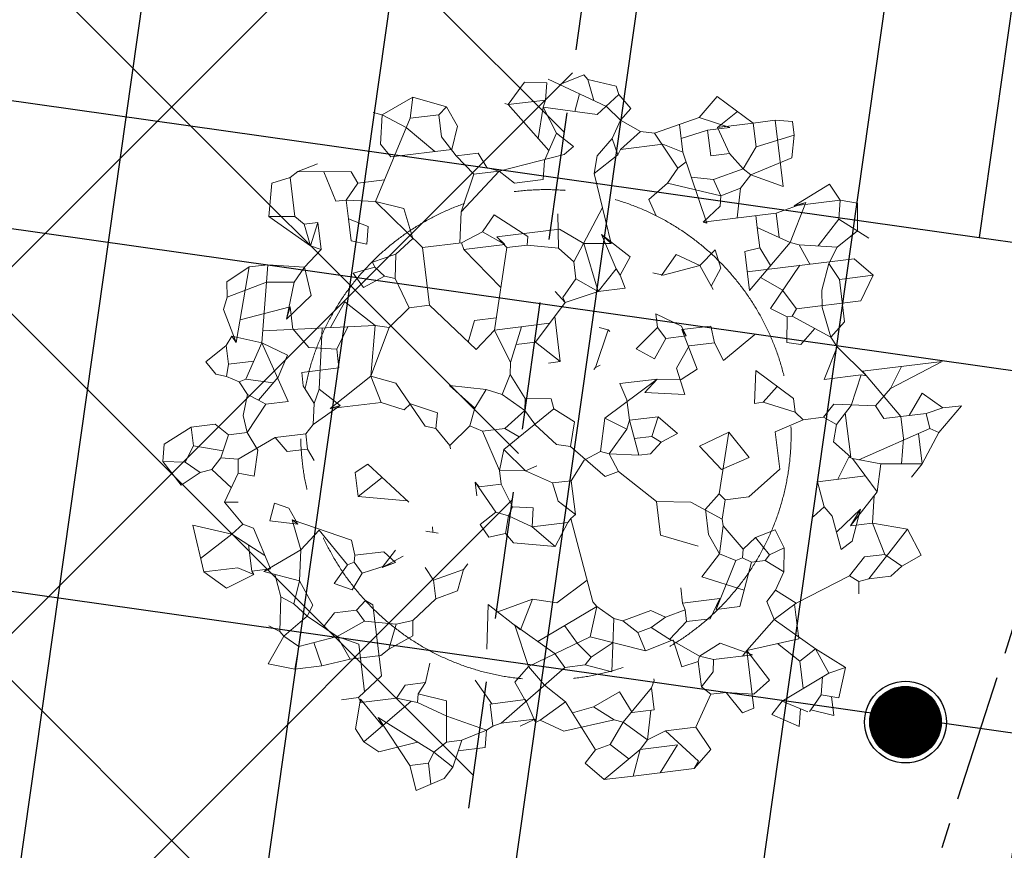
# Model space of a CAD drawing. Header units: millimetres. Extents: x -4106 to 114694, y -37499 to 54647.
# Tile 11 of 109: x 33753 to 36163, y 33204 to 35236. Entities that reach past the tile are written whole.
import ezdxf

# ---------------------------------------------------------------- set-up
doc = ezdxf.new("R2010")
doc.units = ezdxf.units.MM
doc.header["$LTSCALE"] = 50
for name, pattern in [('$0$B0201', [20, 12.5, -2.5, 2.5, -2.5]), ('B0301', [25, 12.5, -6.25, 0, -6.25]), ('B0702', [4.6875, 3.125, -1.5625]), ('XREF_STRAMIEN$0$B0201', [50, 31.25, -6.25, 6.25, -6.25])]:
    doc.linetypes.add(name, pattern=pattern)
for name, color, linetype in [('FOK_ BRANDSLANGHASPELS', 2, 'Continuous'), ('FOK_02B_SOLIDS', 253, 'Continuous'), ('FOK_07_STRAMIEN', 13, 'B0301'), ('FOK_08---_MAATVOERING', 2, 'Continuous'), ('XREF_05_PLAFOND$0$AI45----_PLAFONDAFW', 2, 'Continuous'), ('XREF_05_Sprinkler installatie$0$WL524---', 4, 'Continuous'), ('XREF_05_Sprinkler installatie$0$WL6516--', 4, 'Continuous'), ('XREF_STRAMIEN$0$AL$7A---_STRAMIEN', 1, 'XREF_STRAMIEN$0$B0201')]:
    doc.layers.add(name, color=color, linetype=linetype)
doc.layers.add('FOK_92_BEPLANTING', color=62, linetype='$0$B0201', lineweight=5)
doc.styles.add('XREF_05_Sprinkler installatie$0$Standard', font='txt')

# ---------------------------------------------------------------- blocks, each defined once
blk = doc.blocks.new('XREF_STRAMIEN')
at = {"layer": 'XREF_STRAMIEN$0$AL$7A---_STRAMIEN', "ltscale": 0.2}
blk.add_lwpolyline([(39386.1, 43612.9), (20975.8, -13115.4)], dxfattribs=at)
blk = doc.blocks.new('XREF_05_PLAFOND')
at = {"layer": 'XREF_05_PLAFOND$0$AI45----_PLAFONDAFW'}
h = blk.add_hatch(dxfattribs=at)
h.set_pattern_fill('_USER,_O', color=256, scale=600, angle=90, pattern_type=0)
h.set_pattern_definition([(81.94, (95233.5, 35104.6), (-594.073, 84.126), [])])
edge = h.paths.add_edge_path(flags=16)
edge.add_arc((41622.2, 26897.4), 5449.9, 0, 360)
h.paths.add_polyline_path([(49933.5, 30177.3), (51533.5, 30177.3), (51533.5, 27777.3), (49933.5, 27777.3)], flags=16)
edge = h.paths.add_edge_path(flags=16)
edge.add_arc((86127.3, 26613.5), 3800, 0, 360)
edge = h.paths.add_edge_path(flags=16)
edge.add_arc((74998.8, -10766.8), 5449.8, 0, 360)
edge = h.paths.add_edge_path()
edge.add_line((31231.4, 21828.4), (22996.8, 22270))
edge.add_line((22996.8, 22270), (24807, 36094.7))
edge.add_line((24807, 36094.7), (95373.9, 36094.7))
edge.add_line((95373.9, 36094.7), (86392.8, -27327.7))
edge.add_line((86392.8, -27327.7), (68973.9, -21674.7))
edge.add_line((68973.9, -21674.7), (69214.5, 10715.9))
edge.add_arc((59884.7, 10785.2), 9330, 359.57452, 446.61078)
edge.add_line((60436.3, 20098.9), (31231.4, 21828.4))
h = blk.add_hatch(dxfattribs=at)
h.set_pattern_fill('_USER,_O', color=256, scale=1800, pattern_type=0)
h.set_pattern_definition([(351.94, (95233.5, 35104.6), (252.378, 1782.22), [])])
edge = h.paths.add_edge_path(flags=16)
edge.add_arc((74998.8, -10766.8), 5449.8, 0, 360)
edge = h.paths.add_edge_path(flags=16)
edge.add_arc((41622.2, 26897.4), 5449.9, 0, 360)
h.paths.add_polyline_path([(49933.5, 30177.3), (51533.5, 30177.3), (51533.5, 27777.3), (49933.5, 27777.3)], flags=16)
edge = h.paths.add_edge_path(flags=16)
edge.add_arc((86127.3, 26613.5), 3800, 0, 360)
edge = h.paths.add_edge_path()
edge.add_line((31231.4, 21828.4), (22996.8, 22270))
edge.add_line((22996.8, 22270), (24807, 36094.7))
edge.add_line((24807, 36094.7), (95373.9, 36094.7))
edge.add_line((95373.9, 36094.7), (86392.8, -27327.7))
edge.add_line((86392.8, -27327.7), (68973.9, -21674.7))
edge.add_line((68973.9, -21674.7), (69214.5, 10715.9))
edge.add_arc((59884.7, 10785.2), 9330, 359.57452, 446.61078)
edge.add_line((60436.3, 20098.9), (31231.4, 21828.4))
blk = doc.blocks.new('XREF_05_Sprinkler installatie$0$SP-KOP02')
at = {"color": 0, "linetype": 'Continuous'}
for p, q in [((-0.875, -0.023), (0.023, 0.875)), ((-0.847, -0.219), (0.219, 0.847)), ((-0.843, 0.233), (-0.233, 0.843)), ((-0.786, -0.383), (0.383, 0.786)), ((-0.702, -0.523), (0.523, 0.702)), ((-0.595, -0.641), (0.641, 0.595)), ((-0.469, -0.739), (0.739, 0.469)), ((-0.32, -0.815), (0.815, 0.32)), ((-0.144, -0.863), (0.863, 0.144)), ((0.072, -0.872), (0.872, -0.072)), ((0.381, -0.788), (0.788, -0.381))]:
    blk.add_line(p, q, dxfattribs=at)
at = {"color": 0, "linetype": 'Continuous', "const_width": 0.875}
blk.add_lwpolyline([(-0.438, 0, 1), (0.438, 0, 1)], format="xyb", close=True, dxfattribs=at)
at = {"color": 0, "linetype": 'Continuous'}
for radius in [1, 0.875]:
    blk.add_circle((0, 0), radius, dxfattribs=at)
at = {"color": 0, "linetype": 'Continuous', "style": 'XREF_05_Sprinkler installatie$0$Standard', "flags": 1}
for tag, p in [('SP_MATCODE', (2, 2)), ('SP_TEMP', (2, -3)), ('SP_DOORL', (2, -5)), ('SP_KFACT', (2, -7)), ('SP_SPRHK', (2, -9)), ('SP_KLEP', (2, -11))]:
    blk.add_attdef(tag, p, '', height=1, dxfattribs=at)
blk = doc.blocks.new('XREF_05_Sprinkler installatie')
at = {"layer": 'XREF_05_Sprinkler installatie$0$WL524---'}
for p, q in [((36360.7, 36535.3), (36101.3, 34703.2)), ((24339.7, 35167.9), (37636.4, 33285)), ((33144.7, 35121.9), (36101.3, 34703.2)), ((36101.3, 34703.2), (50981.3, 32596.1))]:
    blk.add_line(p, q, dxfattribs=at)
at = {"layer": 'XREF_05_Sprinkler installatie$0$WL6516--', "xscale": 99.9999999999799, "yscale": 100, "zscale": 100, "rotation": 7.589429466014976}
blk.add_blockref('XREF_05_Sprinkler installatie$0$SP-KOP02', (35921.3, 33517.3), dxfattribs=at)
blk = doc.blocks.new('A$C4D8164B4')
at = {"layer": 'FOK_ BRANDSLANGHASPELS', "color": 2}
blk.add_circle((20000, 20000), 20000, dxfattribs=at)
blk = doc.blocks.new('BA016')
at = {"color": 0}
for p, q in [((-601.13335, 1693.33335), (-762, 1625.6)), ((-601.13335, 1693.33335), (-626.53335, 1591.73335)), ((-601.13335, 1693.33335), (-440.26665, 1625.6)), ((-42.33335, 1701.8), (-135.46665, 1600.2)), ((67.73335, 1684.86665), (-42.33335, 1701.8)), ((67.73335, 1684.86665), (50.8, 1600.2)), ((76.2, 1701.8), (347.13335, 1532.46665)), ((129.37385, 1668.56635), (254, 1701.8)), ((254, 1701.8), (270.93335, 1676.4)), ((270.93335, 1676.4), (287.32625, 1569.8461)), ((270.93335, 1676.4), (406.4, 1625.6)), ((-804.33335, 1642.53335), (-762, 1625.6)), ((-762, 1625.6), (-787.4, 1481.66665)), ((-762, 1625.6), (-651.93335, 1549.4)), ((-440.26665, 1625.6), (-482.6, 1591.73335)), ((-440.26665, 1625.6), (-397.93335, 1524)), ((221.14935, 1611.20665), (187.35595, 1526.7232)), ((406.4, 1625.6), (414.86665, 1583.26665)), ((-626.53335, 1591.73335), (-846.66665, 1202.26665)), ((-626.53335, 1591.73335), (-482.6, 1591.73335)), ((-482.6, 1591.73335), (-482.6, 1481.66665)), ((-152.4, 1608.66665), (-135.46665, 1600.2)), ((-135.46665, 1600.2), (36.58325, 1350.72765)), ((-135.46665, 1600.2), (50.8, 1600.2)), ((33.86665, 1566.33335), (-8.0475, 1415.44225)), ((50.8, 1600.2), (33.86665, 1566.33335)), ((33.86665, 1566.33335), (296.33335, 1498.6)), ((33.86665, 1566.33335), (84.66665, 1430.86665)), ((296.33335, 1498.6), (414.86665, 1583.26665)), ((414.86665, 1583.26665), (465.66665, 1507.06665)), ((-651.93335, 1549.4), (-524.93335, 1413.93335)), ((-397.93335, 1524), (-440.26665, 1413.93335)), ((347.13335, 1532.46665), (406.4, 1456.26665)), ((897.46665, 1515.53335), (795.86665, 1422.4)), ((1058.33335, 1363.13335), (897.46665, 1515.53335)), ((-787.4, 1481.66665), (-745.06665, 1413.93335)), ((-482.6, 1481.66665), (-423.33335, 1380.06665)), ((465.66665, 1507.06665), (406.4, 1456.26665)), ((-1109.13335, 1422.4), (-1210.73335, 1397)), ((84.66665, 1430.86665), (8.46665, 1303.86665)), ((84.66665, 1430.86665), (160.86665, 1354.66665)), ((406.4, 1456.26665), (355.6, 1371.6)), ((406.4, 1456.26665), (499.53335, 1388.53335)), ((795.86665, 1422.4), (567.26665, 1371.6)), ((795.86665, 1422.4), (939.8, 1354.66665)), ((988.31885, 1429.46285), (880.53335, 1363.13335)), ((-1346.2, 1354.66665), (-1253.06665, 1371.6)), ((-1210.73335, 1397), (-1253.06665, 1371.6)), ((-1253.06665, 1371.6), (-1253.06665, 1176.86665)), ((-1210.73335, 1397), (-948.26665, 1363.13335)), ((-1083.8907, 1380.6332), (-1041.4, 1227.66665)), ((-745.06665, 1413.93335), (-440.26665, 1413.93335)), ((-423.33335, 1380.06665), (-347.13335, 1278.46665)), ((-423.33335, 1380.06665), (-313.26665, 1380.06665)), ((-313.26665, 1380.06665), (-279.4, 1303.86665)), ((355.6, 1371.6), (270.93335, 1295.4)), ((355.6, 1371.6), (372.53335, 1286.93335)), ((499.53335, 1388.53335), (389.46665, 1312.33335)), ((499.53335, 1388.53335), (567.26665, 1371.6)), ((567.26665, 1371.6), (660.4, 1185.33335)), ((694.26665, 1399.8222), (694.26665, 1261.53335)), ((-1380.06665, 1193.8), (-1346.2, 1354.66665)), ((-948.26665, 1363.13335), (-922.86665, 1303.86665)), ((110.06665, 1320.8), (-220.13335, 1278.46665)), ((160.86665, 1354.66665), (110.06665, 1320.8)), ((829.73335, 1354.66665), (694.26665, 1329.26665)), ((939.8, 1354.66665), (829.73335, 1354.66665)), ((829.73335, 1354.66665), (829.73335, 1227.66665)), ((922.86665, 1363.13335), (880.53335, 1363.13335)), ((880.53335, 1363.13335), (1058.33335, 1363.13335)), ((880.53335, 1363.13335), (922.86665, 1227.66665)), ((1058.33335, 1363.13335), (1168.4, 1363.13335)), ((1058.33335, 1363.13335), (1058.33335, 1244.6)), ((1168.4, 1363.13335), (1168.4, 1032.93335)), ((1168.4, 1363.13335), (1253.06665, 1346.2)), ((1253.06665, 1346.2), (1253.06665, 1278.46665)), ((-922.86665, 1303.86665), (-990.6, 1227.66665)), ((-922.86665, 1303.86665), (-789.2406, 1303.86665)), ((-220.13335, 1278.46665), (-431.8, 1100.66665)), ((-347.13335, 1278.46665), (-431.8, 1100.66665)), ((-347.13335, 1278.46665), (-220.13335, 1278.46665)), ((-279.4, 1303.86665), (-220.13335, 1278.46665)), ((-152.4, 1210.73335), (-220.13335, 1278.46665)), ((8.46665, 1303.86665), (-8.46665, 1210.73335)), ((270.93335, 1295.4), (245.53335, 1210.73335)), ((372.53335, 1286.93335), (245.53335, 1210.73335)), ((372.53335, 1286.93335), (389.46665, 1312.33335)), ((389.46665, 1312.33335), (601.13335, 1312.33335)), ((694.26665, 1261.53335), (601.13335, 1312.33335)), ((1058.33335, 1244.6), (1253.06665, 1278.46665)), ((1253.06665, 1278.46665), (1227.66665, 1168.4)), ((-1041.4, 1227.66665), (-990.6, 1227.66665)), ((-990.6, 1227.66665), (-846.66665, 1202.26665)), ((-990.6, 1227.66665), (-990.6, 1134.53335)), ((694.26665, 1261.53335), (770.46665, 897.46665)), ((829.73335, 1227.66665), (922.86665, 1227.66665)), ((922.86665, 1227.66665), (982.13335, 1143)), ((1058.33335, 1244.6), (982.13335, 1143)), ((-1380.06665, 1193.8), (-1193.8, 1024.46665)), ((-1253.06665, 1176.86665), (-1380.06665, 1193.8)), ((-1253.06665, 1176.86665), (-1210.73335, 1134.53335)), ((-846.66665, 1202.26665), (-643.46665, 948.26665)), ((-846.66665, 1202.26665), (-711.2, 1151.46665)), ((-8.46665, 1210.73335), (-152.4, 1210.73335)), ((245.53335, 1210.73335), (287.86665, 855.13335)), ((660.4, 1185.33335), (601.13335, 1117.6)), ((660.4, 1185.33335), (704.6576, 1211.8879)), ((-1210.73335, 1134.53335), (-1193.8, 1024.46665)), ((-1210.73335, 1134.53335), (-1143, 1134.53335)), ((-1143, 1134.53335), (-1193.8, 1024.46665)), ((-1143, 1134.53335), (-1143, 999.06665)), ((-990.6, 1024.46665), (-990.6, 1134.53335)), ((-990.6, 1134.53335), (-897.46665, 1083.73335)), ((-711.2, 1151.46665), (-685.8, 999.06665)), ((720.908, 1134.24685), (829.73335, 1109.13335)), ((982.13335, 1143), (829.73335, 1109.13335)), ((982.13335, 1143), (1016, 1109.13335)), ((1227.66665, 1168.4), (1016, 1109.13335)), ((-897.46665, 1083.73335), (-914.4, 999.06665)), ((-431.8, 1100.66665), (-457.2, 948.26665)), ((601.13335, 1117.6), (499.53335, 1049.86665)), ((601.13335, 1117.6), (855.13335, 1024.46665)), ((829.73335, 1109.13335), (855.13335, 1024.46665)), ((1016, 1109.13335), (956.73335, 1049.86665)), ((1168.4, 1032.93335), (1016, 1109.13335)), ((-338.66665, 990.6), (-270.93335, 1066.8)), ((-270.93335, 1066.8), (-118.53335, 939.8)), ((42.33335, 1032.93335), (25.4, 863.6)), ((266.0768, 1038.16805), (93.13335, 787.4)), ((499.53335, 1049.86665), (524.93335, 965.2)), ((855.13335, 1024.46665), (956.73335, 1049.86665)), ((956.73335, 1049.86665), (922.86665, 905.93335)), ((-1143, 999.06665), (-1236.13335, 922.86665)), ((-1193.8, 1024.46665), (-1143, 999.06665)), ((-914.4, 999.06665), (-990.6, 1024.46665)), ((-685.8, 999.06665), (-778.93335, 931.33335)), ((-338.66665, 990.6), (-448.73335, 948.26665)), ((-338.66665, 990.6), (-237.06665, 914.4)), ((855.13335, 1024.46665), (846.66665, 973.66665)), ((1210.73335, 931.33335), (1397, 1016)), ((1397, 1016), (1439.33335, 931.33335)), ((-1507.06665, 956.73335), (-1625.6, 897.46665)), ((-1507.06665, 956.73335), (-1617.13335, 592.66665)), ((-1413.93335, 956.73335), (-1507.06665, 956.73335)), ((-1413.93335, 956.73335), (-1490.13335, 575.73335)), ((-1413.93335, 956.73335), (-1236.13335, 922.86665)), ((-778.93335, 931.33335), (-897.46665, 905.93335)), ((-778.93335, 931.33335), (-795.86665, 812.8)), ((-643.46665, 948.26665), (-643.46665, 660.4)), ((-643.46665, 948.26665), (-448.73335, 948.26665)), ((-448.73335, 948.26665), (-440.26665, 914.4)), ((42.33335, 956.73335), (-270.93335, 956.73335)), ((-237.06665, 914.4), (-270.93335, 956.73335)), ((-270.93335, 956.73335), (-228.6, 897.46665)), ((-118.53335, 939.8), (-127, 897.46665)), ((42.33335, 956.73335), (152.4, 872.06665)), ((846.66665, 973.66665), (753.53335, 905.93335)), ((1270, 939.8), (1117.6, 905.93335)), ((1270, 939.8), (1168.4, 753.53335)), ((1270, 939.8), (1210.73335, 931.33335)), ((1210.73335, 931.33335), (1439.33335, 931.33335)), ((1439.33335, 931.33335), (1422.4, 838.2)), ((1439.33335, 931.33335), (1524, 905.93335)), ((-1625.6, 897.46665), (-1634.06665, 821.26665)), ((-1236.13335, 922.86665), (-1295.4, 855.13335)), ((-1236.13335, 922.86665), (-1219.2, 778.93335)), ((-889, 880.53335), (-999.06665, 863.6)), ((-897.46665, 905.93335), (-889, 880.53335)), ((-889, 880.53335), (-846.66665, 829.73335)), ((-440.26665, 914.4), (-281.64525, 705.68765)), ((-237.06665, 914.4), (-440.26665, 914.4)), ((-228.6, 897.46665), (-338.66665, 499.53335)), ((-127, 897.46665), (-228.6, 897.46665)), ((-127, 897.46665), (25.4, 863.6)), ((245.53335, 905.93335), (296.33335, 728.13335)), ((287.86665, 855.13335), (245.53335, 905.93335)), ((245.53335, 905.93335), (372.53335, 778.93335)), ((753.53335, 905.93335), (1117.6, 905.93335)), ((770.46665, 897.46665), (753.53335, 905.93335)), ((770.46665, 897.46665), (770.46665, 905.93335)), ((1016, 905.93335), (1016, 846.66665)), ((1117.6, 905.93335), (1117.6, 784.5778)), ((1524, 905.93335), (1507.06665, 770.46665)), ((-1634.06665, 821.26665), (-1430.86665, 872.06665)), ((-1430.86665, 872.06665), (-1295.4, 855.13335)), ((-1295.4, 855.13335), (-1354.66665, 677.33335)), ((-999.06665, 863.6), (-956.73335, 787.4)), ((-956.73335, 787.4), (-846.66665, 829.73335)), ((-846.66665, 829.73335), (-795.86665, 812.8)), ((25.4, 863.6), (93.13335, 787.4)), ((152.4, 872.06665), (287.86665, 855.13335)), ((152.4, 872.06665), (194.73335, 626.53335)), ((1168.4, 753.53335), (1016, 846.66665)), ((1016, 846.66665), (1016, 745.06665)), ((1422.4, 838.2), (1303.86665, 719.66665)), ((1422.4, 838.2), (1557.86665, 728.13335)), ((-1634.06665, 821.26665), (-1659.46665, 762)), ((-795.86665, 812.8), (-745.06665, 660.4)), ((93.13335, 787.4), (93.13335, 702.73335)), ((-1659.46665, 762), (-1617.13335, 592.66665)), ((-1583.8822, 702.65125), (-1329.26665, 736.6)), ((-1219.2, 778.93335), (-1354.66665, 677.33335)), ((-1354.66665, 677.33335), (-1329.26665, 736.6)), ((-1329.26665, 736.6), (-1329.26665, 623.45455)), ((372.53335, 778.93335), (313.26665, 694.26665)), ((601.13335, 762), (515.26855, 667.54875)), ((711.2, 694.26665), (601.13335, 762)), ((711.2, 694.26665), (795.86665, 762)), ((795.86665, 762), (812.8, 668.86665)), ((939.8, 541.86665), (1168.4, 753.53335)), ((1016, 745.06665), (939.8, 736.6)), ((939.8, 736.6), (939.8, 541.86665)), ((1016, 745.06665), (1058.43365, 651.71265)), ((1168.4, 753.53335), (1210.73335, 736.6)), ((1210.73335, 736.6), (1253.06665, 635)), ((1397, 702.73335), (1210.73335, 736.6)), ((1507.06665, 770.46665), (1397, 702.73335)), ((-1143.17385, 609.3566), (-1058.33335, 728.13335)), ((-1058.33335, 728.13335), (-922.86665, 592.66665)), ((93.13335, 702.73335), (16.93335, 618.06665)), ((93.13335, 702.73335), (194.73335, 626.53335)), ((296.33335, 728.13335), (194.73335, 626.53335)), ((296.33335, 728.13335), (313.26665, 694.26665)), ((313.26665, 694.26665), (330.2, 626.53335)), ((524.93335, 668.86665), (474.13335, 685.8)), ((711.2, 694.26665), (524.93335, 668.86665)), ((711.2, 694.26665), (762, 567.26665)), ((1397, 702.73335), (1346.2, 626.53335)), ((-922.86665, 592.66665), (-1478.33055, 634.74725)), ((-745.06665, 660.4), (-855.13335, 575.73335)), ((-745.06665, 660.4), (-643.46665, 660.4)), ((-643.46665, 660.4), (-440.26665, 414.86665)), ((-16.93335, 651.93335), (25.4, 592.66665)), ((812.8, 668.86665), (754.6109, 585.7394)), ((939.8, 635), (1473.2, 635)), ((1202.26665, 635), (1032.93335, 440.26665)), ((1473.2, 635), (1557.86665, 541.86665)), ((-1634.06665, 626.53335), (-1667.93335, 584.2)), ((-1634.06665, 626.53335), (-1490.13335, 575.73335)), ((-1617.13335, 592.66665), (-1634.06665, 626.53335)), ((-1329.26665, 626.53335), (-1261.53335, 524.93335)), ((-1184.834, 612.5127), (-1236.13335, 313.26665)), ((-1057.1936, 602.84295), (-1126.06665, 499.53335)), ((-922.86665, 592.66665), (-973.66665, 347.13335)), ((-922.86665, 592.66665), (-855.13335, 575.73335)), ((25.4, 592.66665), (-143.93335, 414.86665)), ((16.93335, 618.06665), (25.4, 592.66665)), ((194.73335, 626.53335), (25.4, 592.66665)), ((330.2, 626.53335), (194.73335, 626.53335)), ((1001.6862, 599.1687), (1100.66665, 524.93335)), ((1346.2, 626.53335), (1295.4, 499.53335)), ((1346.2, 626.53335), (1388.53335, 541.86665)), ((-1667.93335, 584.2), (-1778, 516.46665)), ((-1667.93335, 584.2), (-1667.93335, 491.06665)), ((-1490.13335, 575.73335), (-1591.73335, 406.4)), ((-1490.13335, 575.73335), (-1397, 270.93335)), ((-1490.13335, 575.73335), (-1371.6, 499.53335)), ((-855.13335, 575.73335), (-973.66665, 347.13335)), ((-431.8, 558.8), (-474.5244, 456.26145)), ((-322.27375, 558.8), (-431.8, 558.8)), ((1557.86665, 541.86665), (1388.53335, 541.86665)), ((1388.53335, 541.86665), (1388.53335, 330.2)), ((1557.86665, 541.86665), (1481.66665, 423.33335)), ((-1778, 516.46665), (-1735.66665, 448.73335)), ((-1667.93335, 491.06665), (-1684.86665, 431.8)), ((-1667.93335, 491.06665), (-1540.93335, 491.06665)), ((-1371.6, 499.53335), (-1430.86665, 397.93335)), ((-1261.53335, 524.93335), (-1126.06665, 499.53335)), ((-1126.06665, 499.53335), (-1126.06665, 406.4)), ((-440.26665, 414.86665), (-338.66665, 499.53335)), ((-338.66665, 499.53335), (-279.4, 330.2)), ((-338.66665, 499.53335), (-63.2984, 499.53335)), ((-203.2, 499.53335), (-279.4, 330.2)), ((-33.86665, 530.43665), (-33.86665, 304.8)), ((1100.66665, 524.93335), (1159.93335, 423.33335)), ((1295.4, 499.53335), (1286.93335, 414.86665)), ((-1735.66665, 448.73335), (-1684.86665, 431.8)), ((177.8, 448.73335), (220.13335, 431.8)), ((465.66665, 482.6), (584.2, 406.4)), ((465.66665, 414.86665), (465.66665, 482.6)), ((1032.93335, 440.26665), (1109.13335, 389.46665)), ((-1684.86665, 431.8), (-1625.6, 397.93335)), ((-1591.73335, 406.4), (-1625.6, 397.93335)), ((-1625.6, 397.93335), (-1591.73335, 330.2)), ((-1591.73335, 406.4), (-1457.93225, 372.94975)), ((-1430.86665, 397.93335), (-1540.93335, 296.33335)), ((-1312.33335, 406.4), (-1312.33335, 338.66665)), ((-1126.06665, 406.4), (-1312.33335, 406.4)), ((-241.3, 414.86665), (-143.93335, 414.86665)), ((-143.93335, 414.86665), (-33.86665, 304.8)), ((220.13335, 431.8), (135.46665, 254)), ((220.13335, 431.8), (228.6, 423.33335)), ((465.66665, 414.86665), (347.13335, 321.73335)), ((465.66665, 414.86665), (499.53335, 355.6)), ((584.2, 406.4), (601.13335, 355.6)), ((1159.93335, 423.33335), (1134.53335, 389.46665)), ((1481.66665, 423.33335), (1159.93335, 423.33335)), ((1286.93335, 414.86665), (1312.33335, 262.46665)), ((-973.66665, 347.13335), (-1193.8, 211.66665)), ((-973.66665, 347.13335), (-855.13335, 296.33335)), ((-973.66665, 347.13335), (-939.8, 211.66665)), ((431.8, 262.46665), (499.53335, 355.6)), ((601.13335, 355.6), (499.53335, 355.6)), ((601.13335, 355.6), (584.2, 389.46665)), ((584.2, 389.46665), (635, 186.26665)), ((584.2, 389.46665), (728.13335, 389.46665)), ((728.13335, 389.46665), (736.6, 304.8)), ((1109.13335, 389.46665), (1092.2, 262.46665)), ((1109.13335, 389.46665), (1134.53335, 389.46665)), ((1134.53335, 389.46665), (1312.33335, 262.46665)), ((-1591.73335, 330.2), (-1625.6, 228.6)), ((-1591.73335, 330.2), (-1540.93335, 296.33335)), ((-1540.93335, 296.33335), (-1507.06665, 270.93335)), ((-1312.33335, 338.66665), (-1270, 245.53335)), ((-1236.13335, 313.26665), (-1270, 245.53335)), ((-1236.13335, 313.26665), (-1143, 220.13335)), ((-855.13335, 296.33335), (-736.6, 67.73335)), ((-279.4, 330.2), (-287.86665, 270.93335)), ((-33.86665, 304.8), (-93.13335, 304.8)), ((347.13335, 321.73335), (431.8, 262.46665)), ((533.4, 203.2), (609.6, 304.8)), ((609.6, 304.8), (736.6, 304.8)), ((736.6, 304.8), (770.46665, 211.66665)), ((770.46665, 211.66665), (939.8, 321.73335)), ((1159.93335, 245.53335), (1238.3967, 315.27855)), ((1388.53335, 330.2), (1312.33335, 262.46665)), ((-1507.06665, 270.93335), (-1617.13335, 143.93335)), ((-1397, 270.93335), (-1507.06665, 270.93335)), ((-1270, 245.53335), (-1286.93335, 143.93335)), ((-592.66665, 254), (-414.86665, 211.66665)), ((-482.6, 127), (-592.66665, 254)), ((-287.86665, 270.93335), (-338.66665, 177.8)), ((-287.86665, 270.93335), (-228.6, 143.93335)), ((135.46665, 254), (127, 245.53335)), ((160.86665, 262.46665), (135.46665, 254)), ((1092.2, 262.46665), (1159.93335, 245.53335)), ((1312.33335, 262.46665), (1337.73335, 211.66665)), ((-1888.06665, 203.2), (-2032, 135.46665)), ((-1888.06665, 203.2), (-1888.06665, 110.06665)), ((-1888.06665, 203.2), (-1769.53335, 203.2)), ((-1769.53335, 203.2), (-1710.26665, 143.93335)), ((-1625.6, 228.6), (-1617.13335, 143.93335)), ((-1143, 220.13335), (-1286.93335, 143.93335)), ((-1143, 220.13335), (-1193.8, 211.66665)), ((-1193.8, 211.66665), (-939.8, 211.66665)), ((-939.8, 211.66665), (-829.73335, 160.86665)), ((-414.86665, 211.66665), (-482.6, 127)), ((-414.86665, 211.66665), (-338.66665, 177.8)), ((558.8, 67.73335), (533.4, 203.2)), ((1337.73335, 211.66665), (1253.06665, 59.26665)), ((1337.73335, 211.66665), (1464.73335, 50.8)), ((-829.73335, 160.86665), (-795.86665, 186.26665)), ((-795.86665, 186.26665), (-668.86665, 127)), ((-338.66665, 177.8), (-237.06665, 84.66665)), ((431.8, 160.86665), (152.4, 0)), ((245.53335, 160.86665), (270.93335, 76.2)), ((431.8, 160.86665), (245.53335, 160.86665)), ((431.8, 160.86665), (364.06665, 101.6)), ((431.8, 160.86665), (364.06665, 101.6)), ((550.33335, 143.93335), (431.8, 160.86665)), ((635, 186.26665), (550.33335, 143.93335)), ((-2032, 135.46665), (-2048.93335, 50.8)), ((-1888.06665, 110.06665), (-1938.86665, 33.86665)), ((-1888.06665, 110.06665), (-1745.2802, 68.07065)), ((-1710.26665, 143.93335), (-1761.06665, 33.86665)), ((-1617.13335, 143.93335), (-1710.26665, 143.93335)), ((-1481.66665, 101.6), (-1676.4, 16.93335)), ((-1617.13335, 143.93335), (-1574.8, 50.8)), ((-1329.26665, 101.6), (-1481.66665, 101.6)), ((-1481.66665, 101.6), (-1430.86665, 25.4)), ((-1286.93335, 143.93335), (-1329.26665, 101.6)), ((-1329.26665, 101.6), (-1329.26665, 25.4)), ((-668.86665, 127), (-685.8, 50.8)), ((-482.6, 127), (-516.46665, 42.33335)), ((-228.6, 143.93335), (-237.06665, 84.66665)), ((-228.6, 143.93335), (-101.6, 127)), ((-101.6, 127), (-93.13335, 76.2)), ((364.06665, 101.6), (558.8, 67.73335)), ((897.46665, -16.93335), (922.86665, 143.93335)), ((922.86665, 143.93335), (1092.2, -16.93335)), ((-2048.93335, 50.8), (-1972.73335, -76.2)), ((-2048.93335, 50.8), (-1938.86665, 33.86665)), ((-1574.8, 50.8), (-1608.66665, -76.2)), ((-736.6, 67.73335), (-685.8, 50.8)), ((-685.8, 50.8), (-626.53335, -42.33335)), ((-93.13335, 76.2), (-364.06665, -93.13335)), ((-237.06665, 84.66665), (-347.13335, 8.46665)), ((-237.06665, 84.66665), (-196.47905, 11.60895)), ((-93.13335, 76.2), (0, 0)), ((270.93335, 76.2), (270.93335, -25.4)), ((1018.53235, 53.05095), (939.8, -16.93335)), ((1253.06665, 59.26665), (1439.33335, 59.26665)), ((1439.33335, 59.26665), (1371.6, -84.66665)), ((1439.33335, 59.26665), (1464.73335, 50.8)), ((1447.8, 76.2), (1608.66665, -169.33335)), ((1845.73335, 76.2), (1447.8, 76.2)), ((1464.73335, 50.8), (1447.8, 76.2)), ((1642.53335, 76.2), (1574.8, -25.4)), ((1574.8, -25.4), (1845.73335, 76.2)), ((-1938.86665, 33.86665), (-1871.13335, -25.4)), ((-1761.06665, 33.86665), (-1811.86665, -16.93335)), ((-1761.06665, 33.86665), (-1676.4, 16.93335)), ((-1676.4, 16.93335), (-1684.86665, -50.8)), ((-1430.86665, 25.4), (-1329.26665, 25.4)), ((-1329.26665, 25.4), (-1303.86665, -33.86665)), ((-516.46665, 42.33335), (-626.53335, -42.33335)), ((-516.46665, 42.33335), (-457.2, 8.46665)), ((-457.2, 8.46665), (-397.93335, -194.73335)), ((-457.2, 8.46665), (-347.13335, 8.46665)), ((-347.13335, 8.46665), (-280.9394, -41.1788)), ((-194.73335, 8.46665), (-101.6, -101.6)), ((0, 0), (-33.86665, -118.53335)), ((152.4, 0), (110.06665, -160.86665)), ((152.4, 0), (254, -67.73335)), ((-1972.73335, -76.2), (-1871.13335, -25.4)), ((-1871.13335, -25.4), (-1811.86665, -16.93335)), ((-1811.86665, -16.93335), (-1727.2, -118.53335)), ((-626.53335, -42.33335), (-626.53335, -59.26665)), ((254, -67.73335), (270.93335, -25.4)), ((270.93335, -25.4), (296.33335, -203.2)), ((270.93335, -25.4), (414.86665, -25.4)), ((414.86665, -25.4), (372.53335, -118.53335)), ((414.86665, -25.4), (499.53335, -118.53335)), ((939.8, -16.93335), (897.46665, -16.93335)), ((939.8, -16.93335), (1092.2, -84.66665)), ((1092.2, -16.93335), (1092.2, -84.66665)), ((1574.8, -25.4), (1490.13335, -101.6)), ((-1684.86665, -50.8), (-1769.53335, -186.26665)), ((-1608.66665, -76.2), (-1684.86665, -50.8)), ((-1109.13335, -118.53335), (-1041.4, -84.66665)), ((-1041.4, -84.66665), (-863.6, -296.33335)), ((-397.93335, -194.73335), (-364.06665, -93.13335)), ((-364.06665, -93.13335), (-270.93335, -211.66665)), ((254, -67.73335), (152.4, -177.8)), ((1092.2, -84.66665), (1126.06665, -127)), ((1286.93335, -67.73335), (1227.66665, -127)), ((1490.13335, -101.6), (1286.93335, -67.73335)), ((1371.6, -84.66665), (1286.93335, -169.33335)), ((1727.2, -67.73335), (1651, -169.33335)), ((1820.33335, -152.4), (1727.2, -67.73335)), ((-1109.13335, -237.06665), (-1109.13335, -118.53335)), ((-101.6, -101.6), (-33.86665, -118.53335)), ((-33.86665, -118.53335), (118.53335, -287.86665)), ((372.53335, -118.53335), (284.2381, -118.53335)), ((372.53335, -118.53335), (414.86665, -152.4)), ((499.53335, -118.53335), (414.86665, -152.4)), ((753.53335, -143.93335), (601.13335, -194.73335)), ((753.53335, -143.93335), (668.86665, -440.26665)), ((753.53335, -143.93335), (838.2, -279.4)), ((1126.06665, -127), (982.13335, -169.33335)), ((1126.06665, -127), (1227.66665, -127)), ((1227.66665, -127), (1286.93335, -169.33335)), ((1337.73335, -118.53335), (1337.73335, -338.66665)), ((1490.13335, -101.6), (1524, -169.33335)), ((-1769.53335, -186.26665), (-1701.8, -194.73335)), ((-1769.53335, -186.26665), (-1693.33335, -304.8)), ((-978.98085, -158.9752), (-1109.13335, -237.06665)), ((-270.93335, -211.66665), (-397.93335, -194.73335)), ((-397.93335, -194.73335), (-397.93335, -262.46665)), ((-211.66665, -194.73335), (-270.93335, -211.66665)), ((25.4, -194.73335), (-50.8, -287.86665)), ((110.06665, -160.86665), (25.4, -194.73335)), ((110.06665, -160.86665), (152.4, -177.8)), ((296.33335, -203.2), (152.4, -177.8)), ((152.4, -177.8), (186.26665, -270.93335)), ((414.86665, -152.4), (355.6, -203.2)), ((601.13335, -194.73335), (694.26665, -321.73335)), ((982.13335, -169.33335), (982.13335, -355.6)), ((1286.93335, -169.33335), (1261.53335, -254)), ((1524, -169.33335), (1735.66665, -169.33335)), ((1608.66665, -169.33335), (1608.66665, -279.4)), ((1820.33335, -152.4), (1735.66665, -169.33335)), ((1735.66665, -169.33335), (1744.13335, -245.53335)), ((1913.46665, -152.4), (1786.46665, -270.93335)), ((1820.33335, -152.4), (1913.46665, -152.4)), ((-1557.86665, -304.8), (-1524, -220.13335)), ((-1524, -220.13335), (-1456.26665, -254)), ((-1109.13335, -237.06665), (-870.41465, -288.22065)), ((-508, -262.46665), (-524.93335, -237.06665)), ((-524.93335, -237.06665), (-508, -262.46665)), ((-524.93335, -237.06665), (-440.26665, -397.93335)), ((-524.93335, -237.06665), (-524.93335, -304.8)), ((-270.93335, -211.66665), (-143.93335, -287.86665)), ((355.6, -203.2), (296.33335, -203.2)), ((-1938.86665, -279.4), (-1913.46665, -516.46665)), ((-1752.6, -347.13335), (-1938.86665, -279.4)), ((-1456.26665, -254), (-1422.4, -338.66665)), ((-397.93335, -262.46665), (-508, -262.46665)), ((-397.93335, -262.46665), (-355.6, -381)), ((-143.93335, -287.86665), (-50.8, -287.86665)), ((-143.93335, -287.86665), (-127, -381)), ((-50.8, -287.86665), (-50.8, -457.2)), ((118.53335, -287.86665), (186.26665, -270.93335)), ((186.26665, -270.93335), (355.6, -440.26665)), ((838.2, -279.4), (694.26665, -321.73335)), ((1261.53335, -254), (1337.73335, -338.66665)), ((1744.13335, -245.53335), (1376.62395, -356.6408)), ((1608.66665, -279.4), (1584.0927, -402.2699)), ((1684.86665, -263.45115), (1684.86665, -414.86665)), ((1786.46665, -270.93335), (1684.86665, -414.86665)), ((1744.13335, -245.53335), (1786.46665, -270.93335)), ((-1693.33335, -304.8), (-1752.6, -347.13335)), ((-1693.33335, -304.8), (-1642.53335, -330.2)), ((-1642.53335, -330.2), (-1583.26665, -541.86665)), ((-1422.4, -338.66665), (-1557.86665, -304.8)), ((-1447.8, -313.26665), (-1168.4, -448.73335)), ((-1447.8, -313.26665), (-1422.4, -465.66665)), ((-1422.4, -338.66665), (-1447.8, -313.26665)), ((1329.26665, -338.66665), (1261.53335, -440.26665)), ((1337.73335, -338.66665), (1329.26665, -338.66665)), ((1329.26665, -338.66665), (1346.2, -347.13335)), ((-1752.6, -347.13335), (-1920.79685, -448.05145)), ((-1602.85045, -471.92465), (-1752.6, -347.13335)), ((-1320.8, -381), (-1422.4, -465.66665)), ((-1320.8, -381), (-1202.26665, -567.26665)), ((-355.6, -381), (-381, -423.33335)), ((-355.6, -381), (-254, -397.93335)), ((-127, -381), (-50.8, -457.2)), ((982.13335, -355.6), (812.8, -474.13335)), ((1346.2, -347.13335), (1447.8, -524.93335)), ((1481.66665, -389.46665), (1346.2, -347.13335)), ((1481.66665, -389.46665), (1447.8, -524.93335)), ((1481.66665, -389.46665), (1684.86665, -414.86665)), ((-1676.4, -410.63335), (-1676.4, -541.86665)), ((-762, -431.8), (-762, -458.4095)), ((-440.26665, -397.93335), (-524.93335, -448.73335)), ((-440.26665, -397.93335), (-381, -423.33335)), ((-381, -423.33335), (-406.4, -508)), ((-381, -423.33335), (-270.93335, -491.06665)), ((-254, -397.93335), (-270.93335, -491.06665)), ((1684.86665, -414.86665), (1625.6, -474.13335)), ((-1422.4, -465.66665), (-1617.13335, -550.33335)), ((-1422.4, -465.66665), (-1447.8, -618.06665)), ((-1168.4, -448.73335), (-1159.93335, -524.93335)), ((-795.86665, -448.73335), (-736.6, -465.66665)), ((-524.93335, -448.73335), (-491.06665, -516.46665)), ((-76.2, -474.13335), (-93.13335, -491.06665)), ((-50.8, -457.2), (-76.2, -474.13335)), ((-76.2, -474.13335), (-16.93335, -897.46665)), ((355.6, -440.26665), (355.6, -609.6)), ((355.6, -440.26665), (524.93335, -465.66665)), ((524.93335, -465.66665), (668.86665, -567.26665)), ((668.86665, -440.26665), (592.66665, -508)), ((668.86665, -440.26665), (694.26665, -474.13335)), ((694.26665, -474.13335), (668.86665, -567.26665)), ((812.8, -474.13335), (694.26665, -474.13335)), ((1159.93335, -440.26665), (1176.86665, -567.26665)), ((1399.41905, -440.26665), (1159.93335, -440.26665)), ((-1913.46665, -516.46665), (-1744.13335, -516.46665)), ((-1913.46665, -516.46665), (-1811.86665, -609.6)), ((-1744.13335, -516.46665), (-1667.93335, -558.8)), ((-1159.93335, -524.93335), (-1168.4, -558.8)), ((-1159.93335, -524.93335), (-1016, -524.93335)), ((-956.73335, -524.93335), (-1032.93335, -601.13335)), ((-1016, -524.93335), (-965.2, -584.2)), ((-491.06665, -516.46665), (-406.4, -508)), ((-406.4, -508), (-372.53335, -558.8)), ((-270.93335, -491.06665), (-93.13335, -491.06665)), ((-270.93335, -491.06665), (-169.33335, -601.13335)), ((-93.13335, -491.06665), (-169.33335, -601.13335)), ((592.66665, -508), (592.66665, -635)), ((1447.8, -524.93335), (1295.4, -677.33335)), ((-1811.86665, -609.6), (-1667.93335, -558.8)), ((-1676.4, -541.86665), (-1583.26665, -541.86665)), ((-1667.93335, -558.8), (-1676.4, -541.86665)), ((-1583.26665, -541.86665), (-1617.13335, -550.33335)), ((-1617.13335, -550.33335), (-1447.8, -618.06665)), ((-1565.8202, -570.8586), (-1549.4, -685.8)), ((-1202.26665, -567.26665), (-1278.46665, -651.93335)), ((-1202.26665, -567.26665), (-1168.4, -558.8)), ((-1168.4, -558.8), (-1134.53335, -618.06665)), ((-965.2, -584.2), (-1134.53335, -618.06665)), ((-922.86665, -558.8), (-1032.93335, -601.13335)), ((-965.2, -584.2), (-1032.93335, -601.13335)), ((-372.53335, -558.8), (-169.33335, -601.13335)), ((668.86665, -567.26665), (668.86665, -601.13335)), ((1176.86665, -567.26665), (1117.6, -609.6)), ((1176.86665, -567.26665), (1210.73335, -618.06665)), ((1430.86665, -541.86665), (1405.46665, -677.33335)), ((-1447.8, -618.06665), (-1490.13335, -728.13335)), ((-1447.8, -618.06665), (-1397, -745.06665)), ((-1193.8, -694.26665), (-1134.53335, -618.06665)), ((-821.26665, -626.53335), (-787.4, -694.26665)), ((355.6, -609.6), (533.4, -685.8)), ((668.86665, -601.13335), (635, -736.6)), ((668.86665, -601.13335), (753.53335, -728.13335)), ((1210.73335, -618.06665), (1236.13335, -787.4)), ((1223.00525, -699.8794), (1354.66665, -601.13335)), ((1295.4, -677.33335), (1354.66665, -601.13335)), ((1295.4, -753.53335), (1354.66665, -601.13335)), ((-1278.46665, -651.93335), (-1193.8, -694.26665)), ((-635, -660.4), (-787.4, -694.26665)), ((-635, -660.4), (-677.33335, -762)), ((-609.6, -635), (-635, -660.4)), ((592.66665, -635), (635, -736.6)), ((821.26665, -677.33335), (753.53335, -728.13335)), ((821.26665, -677.33335), (922.86665, -651.93335)), ((821.26665, -677.33335), (880.53335, -770.46665)), ((922.86665, -651.93335), (956.73335, -745.06665)), ((1295.4, -677.33335), (1405.46665, -677.33335)), ((1405.46665, -677.33335), (1574.8, -728.13335)), ((1405.46665, -677.33335), (1447.8, -838.2)), ((-1549.4, -685.8), (-1574.8, -855.13335)), ((-1549.4, -685.8), (-1490.13335, -728.13335)), ((-1490.13335, -728.13335), (-1430.86665, -795.86665)), ((-787.4, -694.26665), (-787.4, -787.4)), ((753.53335, -728.13335), (745.06665, -770.46665)), ((1574.8, -728.13335), (1354.66665, -948.26665)), ((1574.8, -728.13335), (1625.6, -863.6)), ((-1397, -745.06665), (-1430.86665, -795.86665)), ((-1185.33335, -795.86665), (-1134.53335, -753.53335)), ((-1134.53335, -753.53335), (-1100.66665, -778.93335)), ((-1100.66665, -778.93335), (-1100.66665, -1134.53335)), ((-677.33335, -762), (-787.4, -787.4)), ((635, -736.6), (533.4, -838.2)), ((711.2, -778.93335), (584.2, -1007.53335)), ((635, -736.6), (711.2, -778.93335)), ((745.06665, -770.46665), (711.2, -778.93335)), ((745.06665, -770.46665), (787.4, -795.86665)), ((880.53335, -770.46665), (855.13335, -795.86665)), ((956.73335, -745.06665), (880.53335, -770.46665)), ((956.73335, -745.06665), (939.8, -863.6)), ((1236.13335, -787.4), (1295.4, -753.53335)), ((-1625.6, -821.26665), (-1574.8, -855.13335)), ((-1430.86665, -795.86665), (-1557.86665, -880.53335)), ((-1430.86665, -795.86665), (-1295.4, -914.4)), ((-1295.4, -795.86665), (-1358.6178, -859.08445)), ((-1185.33335, -795.86665), (-1295.4, -795.86665)), ((-1185.33335, -795.86665), (-1151.46665, -855.13335)), ((-787.4, -787.4), (-914.4, -880.53335)), ((-32.45695, -786.58385), (-194.73335, -880.53335)), ((787.4, -795.86665), (702.73335, -1007.53335)), ((855.13335, -795.86665), (787.4, -795.86665)), ((855.13335, -795.86665), (939.8, -863.6)), ((-1574.8, -855.13335), (-1557.86665, -880.53335)), ((-1151.46665, -855.13335), (-1295.4, -914.4)), ((-1151.46665, -855.13335), (-999.06665, -889)), ((-567.26665, -1066.8), (-533.4, -846.66665)), ((-533.4, -846.66665), (-389.46665, -990.6)), ((-313.26665, -846.66665), (-491.06665, -889)), ((-313.26665, -846.66665), (-389.46665, -990.6)), ((-194.73335, -880.53335), (-313.26665, -846.66665)), ((533.4, -838.2), (733.73805, -930.0216)), ((939.8, -863.6), (889, -948.26665)), ((1346.2, -838.2), (1261.53335, -922.86665)), ((1447.8, -838.2), (1346.2, -838.2)), ((1447.8, -838.2), (1524, -905.93335)), ((1625.6, -863.6), (1524, -905.93335)), ((-1557.86665, -880.53335), (-1651, -1007.53335)), ((-1557.86665, -880.53335), (-1490.13335, -939.8)), ((-1490.13335, -939.8), (-1295.4, -914.4)), ((-1295.4, -914.4), (-1244.6, -1032.93335)), ((-1295.4, -914.4), (-1193.8, -965.2)), ((-999.06665, -889), (-1049.86665, -1007.53335)), ((-914.4, -880.53335), (-999.06665, -889)), ((-914.4, -880.53335), (-922.86665, -956.73335)), ((0, -922.86665), (-312.36215, -1057.9422)), ((0, -922.86665), (-50.8, -1066.8)), ((-16.93335, -897.46665), (0, -922.86665)), ((0, -922.86665), (76.2, -990.6)), ((423.33335, -880.53335), (423.33335, -956.73335)), ((1261.53335, -922.86665), (982.13335, -1024.46665)), ((1261.53335, -922.86665), (1303.86665, -956.73335)), ((1524, -905.93335), (1464.73335, -948.26665)), ((-1490.13335, -939.8), (-1524, -1049.86665)), ((-1414.2403, -929.9009), (-1388.53335, -1049.86665)), ((-1193.8, -965.2), (-1193.8, -1202.8311)), ((-922.86665, -956.73335), (-1049.86665, -1007.53335)), ((-414.86665, -965.2), (-372.53335, -1176.86665)), ((-389.46665, -990.6), (-414.86665, -965.2)), ((-414.86665, -965.2), (-233.4928, -1129.30015)), ((118.53335, -1007.53335), (262.46665, -973.66665)), ((262.46665, -973.66665), (330.2, -1016)), ((423.33335, -956.73335), (609.6, -956.73335)), ((423.33335, -956.73335), (431.8, -990.6)), ((609.6, -956.73335), (550.33335, -1049.86665)), ((584.2, -1007.53335), (609.6, -956.73335)), ((889, -948.26665), (838.2, -999.06665)), ((889, -948.26665), (982.13335, -1024.46665)), ((1303.86665, -956.73335), (1295.4, -1016)), ((1354.66665, -948.26665), (1303.86665, -956.73335)), ((1464.73335, -948.26665), (1354.66665, -948.26665)), ((-1651, -1007.53335), (-1524, -1049.86665)), ((-1049.86665, -1007.53335), (-1092.2, -1032.93335)), ((-170.64625, -996.65965), (-118.53335, -1092.2)), ((76.2, -990.6), (33.86665, -1253.06665)), ((76.2, -990.6), (118.53335, -1007.53335)), ((118.53335, -1007.53335), (186.26665, -1075.26665)), ((330.2, -1016), (254, -1058.33335)), ((431.8, -990.6), (330.2, -1016)), ((431.8, -990.6), (431.8, -1049.86665)), ((702.73335, -1007.53335), (584.2, -1007.53335)), ((838.2, -999.06665), (863.6, -1092.2)), ((982.13335, -1024.46665), (863.6, -1092.2)), ((-1524, -1049.86665), (-1388.53335, -1049.86665)), ((-1244.6, -1032.93335), (-1388.53335, -1049.86665)), ((-1244.6, -1032.93335), (-1092.2, -1032.93335)), ((-50.8, -1066.8), (-372.53335, -1176.86665)), ((-50.8, -1066.8), (211.66665, -1168.4)), ((254, -1058.33335), (186.26665, -1075.26665)), ((254, -1058.33335), (347.13335, -1134.53335)), ((431.8, -1049.86665), (338.66665, -1126.06665)), ((550.33335, -1049.86665), (431.8, -1049.86665)), ((973.66665, -1029.30475), (973.66665, -1202.26665)), ((-855.13335, -1100.66665), (-889, -1193.8)), ((-119.9021, -1090.4402), (-59.26665, -1168.4)), ((58.9588, -1109.28725), (-59.26665, -1168.4)), ((186.26665, -1075.26665), (211.66665, -1168.4)), ((863.6, -1092.2), (711.2, -1227.66665)), ((863.6, -1092.2), (1049.86665, -1261.53335)), ((-1100.66665, -1134.53335), (-1227.66665, -1227.66665)), ((-237.06665, -1126.06665), (-194.73335, -1202.26665)), ((-59.26665, -1168.4), (-93.13335, -1202.26665)), ((211.66665, -1168.4), (347.13335, -1134.53335)), ((338.66665, -1126.06665), (474.13335, -1227.66665)), ((347.13335, -1134.53335), (338.66665, -1126.06665)), ((355.2209, -1132.51145), (381, -1270)), ((-990.6, -1193.8), (-1041.4, -1253.06665)), ((-889, -1193.8), (-990.6, -1193.8)), ((-889, -1193.8), (-931.33335, -1244.6)), ((-643.46665, -1210.73335), (-575.73335, -1337.73335)), ((-194.73335, -1202.26665), (-541.86665, -1439.33335)), ((-372.53335, -1176.86665), (-448.73335, -1244.6)), ((-372.53335, -1176.86665), (-304.8, -1278.46665)), ((-194.73335, -1202.26665), (-93.13335, -1202.26665)), ((33.86665, -1253.06665), (-93.13335, -1202.26665)), ((474.13335, -1227.66665), (584.2, -1176.86665)), ((584.2, -1176.86665), (736.6, -1253.06665)), ((973.66665, -1202.26665), (711.2, -1227.66665)), ((865.59215, -1212.7255), (965.2, -1312.33335)), ((-1312.33335, -1227.66665), (-1227.66665, -1227.66665)), ((-1219.2, -1236.13335), (-1261.53335, -1380.06665)), ((-1227.66665, -1227.66665), (-1219.2, -1253.06665)), ((-1219.2, -1236.13335), (-1126.06665, -1380.06665)), ((-1219.2, -1253.06665), (-1219.2, -1236.13335)), ((-1219.2, -1253.06665), (-1041.4, -1253.06665)), ((-1041.4, -1253.06665), (-939.8, -1286.93335)), ((-931.33335, -1244.6), (-939.8, -1286.93335)), ((-931.33335, -1244.6), (-795.86665, -1295.4)), ((-448.73335, -1244.6), (-406.19905, -1346.6823)), ((381, -1270), (465.66665, -1253.06665)), ((474.13335, -1227.66665), (465.66665, -1253.06665)), ((465.66665, -1253.06665), (465.66665, -1380.06665)), ((474.13335, -1227.66665), (541.86665, -1253.06665)), ((541.86665, -1253.06665), (533.4, -1312.33335)), ((736.6, -1253.06665), (541.86665, -1253.06665)), ((711.2, -1227.66665), (685.8, -1253.06665)), ((685.8, -1253.06665), (711.2, -1227.66665)), ((736.6, -1253.06665), (685.8, -1253.06665)), ((711.2, -1227.66665), (804.33335, -1388.53335)), ((711.2, -1227.66665), (711.2, -1515.53335)), ((1049.86665, -1261.53335), (965.2, -1312.33335)), ((1049.86665, -1261.53335), (1185.33335, -1371.6)), ((1049.86665, -1261.53335), (1100.66665, -1388.53335)), ((-970.84445, -1276.5852), (-1227.66665, -1447.8)), ((-939.8, -1286.93335), (-804.33335, -1371.6)), ((-795.86665, -1295.4), (-821.26665, -1498.6)), ((-305.41355, -1277.85315), (-211.66665, -1371.6)), ((237.06665, -1312.33335), (237.06665, -1320.8)), ((533.4, -1312.33335), (465.66665, -1380.06665)), ((965.2, -1312.33335), (965.2, -1449.25975)), ((-1143, -1337.73335), (-889, -1540.93335)), ((-1143, -1337.73335), (-1016, -1591.73335)), ((-1126.06665, -1380.06665), (-1143, -1337.73335)), ((-584.2, -1337.73335), (-406.4, -1337.73335)), ((-584.2, -1337.73335), (-584.2, -1447.8)), ((-406.4, -1337.73335), (-372.53335, -1456.26665)), ((-76.2, -1413.93335), (59.26665, -1354.66665)), ((59.26665, -1354.66665), (110.06665, -1464.73335)), ((220.13335, -1354.66665), (59.26665, -1507.06665)), ((237.06665, -1320.8), (220.13335, -1354.66665)), ((220.13335, -1464.73335), (220.13335, -1354.66665)), ((-1261.53335, -1380.06665), (-1227.66665, -1447.8)), ((-804.33335, -1371.6), (-618.06665, -1464.73335)), ((-211.66665, -1371.6), (-347.13335, -1447.8)), ((-211.66665, -1371.6), (-93.13335, -1625.6)), ((-76.2, -1413.93335), (-184.16015, -1430.5426)), ((-76.2, -1413.93335), (16.93335, -1490.13335)), ((465.66665, -1380.06665), (508, -1422.4)), ((804.33335, -1388.53335), (719.66665, -1447.8)), ((855.13335, -1498.6), (1100.66665, -1388.53335)), ((1067.18485, -1403.5424), (1049.86665, -1490.13335)), ((1100.66665, -1388.53335), (1185.33335, -1371.6)), ((1185.33335, -1371.6), (1134.53335, -1515.53335)), ((-1159.93335, -1507.06665), (-1227.66665, -1447.8)), ((-584.2, -1447.8), (-618.06665, -1464.73335)), ((-541.86665, -1439.33335), (-584.2, -1447.8)), ((-541.86665, -1439.33335), (-372.53335, -1439.33335)), ((-372.53335, -1439.33335), (-448.73335, -1464.73335)), ((-372.53335, -1456.26665), (-372.53335, -1439.33335)), ((-372.53335, -1456.26665), (-347.13335, -1447.8)), ((-347.13335, -1447.8), (-237.06665, -1515.53335)), ((508, -1422.4), (414.86665, -1574.8)), ((508, -1422.4), (584.2, -1422.4)), ((584.2, -1422.4), (719.66665, -1447.8)), ((584.2, -1422.4), (651.93335, -1532.46665)), ((-963.38005, -1481.4293), (-1159.93335, -1507.06665)), ((-821.26665, -1498.6), (-889, -1540.93335)), ((-821.26665, -1498.6), (-745.06665, -1498.6)), ((-745.06665, -1498.6), (-804.33335, -1625.6)), ((-618.06665, -1464.73335), (-745.06665, -1498.6)), ((-618.06665, -1464.73335), (-635, -1549.4)), ((-237.06665, -1515.53335), (16.93335, -1490.13335)), ((59.26665, -1507.06665), (-16.93335, -1608.66665)), ((16.93335, -1490.13335), (59.26665, -1507.06665)), ((59.26665, -1507.06665), (169.33335, -1608.66665)), ((110.06665, -1464.73335), (220.13335, -1464.73335)), ((203.2, -1464.73335), (169.33335, -1608.66665)), ((855.13335, -1498.6), (795.86665, -1557.86665)), ((855.13335, -1498.6), (973.66665, -1566.33335)), ((1049.86665, -1490.13335), (990.6, -1557.86665)), ((1134.53335, -1515.53335), (1049.86665, -1490.13335)), ((1100.66665, -1505.37335), (1100.66665, -1600.2)), ((-889, -1540.93335), (-922.86665, -1591.73335)), ((-889, -1540.93335), (-804.33335, -1625.6)), ((-635, -1549.4), (-768.77335, -1549.4)), ((711.2, -1515.53335), (651.93335, -1532.46665)), ((795.86665, -1557.86665), (922.86665, -1634.06665)), ((922.86665, -1634.06665), (940.2342, -1547.22905)), ((990.6, -1557.86665), (982.13335, -1566.33335)), ((1100.66665, -1600.2), (990.6, -1557.86665)), ((-999.06665, -1718.73335), (-1016, -1591.73335)), ((-1016, -1591.73335), (-922.86665, -1591.73335)), ((-922.86665, -1591.73335), (-922.86665, -1696.32155)), ((-16.93335, -1608.66665), (-93.13335, -1625.6)), ((-16.93335, -1608.66665), (65.50525, -1691.10525)), ((169.33335, -1608.66665), (127, -1651)), ((169.33335, -1608.66665), (262.46665, -1574.8)), ((414.86665, -1574.8), (262.46665, -1574.8)), ((262.46665, -1574.8), (406.4, -1744.13335)), ((414.86665, -1574.8), (474.13335, -1693.33335)), ((-804.33335, -1625.6), (-855.13335, -1676.4)), ((-93.13335, -1625.6), (-152.4, -1684.86665)), ((-67.73335, -1778), (127, -1651)), ((127, -1651), (76.2, -1778)), ((127, -1651), (313.26665, -1651)), ((313.26665, -1651), (211.66665, -1778)), ((-855.13335, -1676.4), (-999.06665, -1718.73335)), ((-152.4, -1684.86665), (-67.73335, -1778)), ((474.13335, -1693.33335), (381, -1778)), ((406.4, -1744.13335), (381, -1778)), ((-67.73335, -1778), (76.2, -1778)), ((381, -1778), (76.2, -1778))]:
    blk.add_line(p, q, dxfattribs=at)
blk = doc.blocks.new('A$C745C0ED7')
blk.add_blockref('BA016', (2048.9, 1778))
blk = doc.blocks.new('plant')
at = {"layer": 'FOK_92_BEPLANTING'}
blk.add_circle((0, 0), 600, dxfattribs=at)
at = {"layer": 'FOK_92_BEPLANTING', "color": 252, "xscale": 0.4938357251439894, "yscale": 0.4938357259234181, "zscale": 0.4938357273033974, "rotation": 6.939525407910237}
blk.add_blockref('A$C745C0ED7', (-828.5, -962.2), dxfattribs=at)

msp = doc.modelspace()

# ---------------------------------------------------------------- hatches: boundary and pattern name
at = {"layer": 'FOK_08---_MAATVOERING'}
h = msp.add_hatch(dxfattribs=at)
h.set_pattern_fill('ANSI37', color=254, scale=200, style=0)
h.paths.add_polyline_path([(34276.1, 29243.6), (23334.2, 30777.6), (24131.3, 36864.7), (35355.3, 36864.7)])

# ---------------------------------------------------------------- linework, layer by layer
at = {"layer": 'FOK_08---_MAATVOERING', "color": 13, "linetype": 'B0702', "ltscale": 2}
msp.add_lwpolyline([(34276.1, 29243.6), (23334.2, 30777.6), (24131.3, 36864.7), (35355.3, 36864.7)], close=True, dxfattribs=at)

# ---------------------------------------------------------------- block references
for name in ['XREF_05_Sprinkler installatie', 'XREF_05_PLAFOND']:
    msp.add_blockref(name, (0, 0))
at = {"layer": 'FOK_ BRANDSLANGHASPELS'}
msp.add_blockref('A$C4D8164B4', (17457.6, 14646.8), dxfattribs=at)
at = {"layer": 'FOK_02B_SOLIDS'}
msp.add_blockref('plant', (35041.3, 34220.6), dxfattribs=at)
at = {"layer": 'FOK_07_STRAMIEN'}
msp.add_blockref('XREF_STRAMIEN', (0, 0), dxfattribs=at)

doc.saveas('drawing.dxf')
